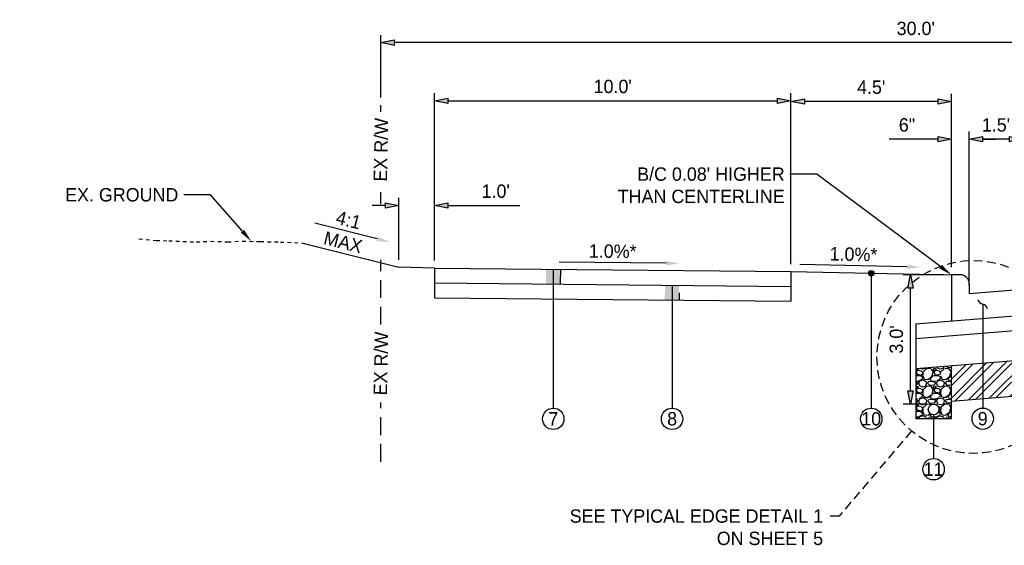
# Model space of a CAD drawing. Header units: feet. Extents: x 18895 to 19174, y 13693 to 13938.
# Tile 3 of 17: x 18953 to 18981, y 13787 to 13802. Entities that reach past the tile are written whole.
import ezdxf
from ezdxf import colors
from ezdxf.entities.mleader import LeaderData, LeaderLine
from ezdxf.math import Vec2, Vec3

# ---------------------------------------------------------------- set-up
doc = ezdxf.new("R2010")
doc.units = ezdxf.units.FT
doc.header["$MEASUREMENT"] = 0
for name, pattern in [('DASHED', [0.75, 0.5, -0.25]), ('DASHED2', [0.375, 0.25, -0.125]), ('OhDOT_USTN2', [0.10999999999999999, 0.069, -0.04099999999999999])]:
    doc.linetypes.add(name, pattern=pattern)
for name, color, linetype in [('PF_X_Ground_Line', 3, 'OhDOT_USTN2'), ('PV_P_EOP', 7, 'Continuous'), ('PV_P_Text', 7, 'Continuous'), ('PV_X_Text', 7, 'Continuous')]:
    doc.layers.add(name, color=color, linetype=linetype)
doc.styles.add('Slanted-Normal', font='font31.shx', dxfattribs={"height": 0.125})
doc.styles.get("Standard").update_dxf_attribs({"font": 'font31.shx'})
doc.dimstyles.new('Dec-1  Slanted', dxfattribs={"dimtxt": 0.125, "dimasz": 0.125, "dimexe": 0.07000000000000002, "dimexo": 0.07000000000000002, "dimgap": 0.07000000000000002, "dimtad": 1, "dimdec": 1, "dimzin": 3, "dimdsep": 46, "dimtxsty": 'Slanted-Normal', "dimblk": 'Dim1', "dimcen": 0, "dimclrd": 95, "dimclre": 95, "dimclrt": 7, "dimadec": 1, "dimazin": 3, "dimtfac": 1, "dimtdec": 1, "dimtix": 1, "dimtofl": 0, "dimtmove": 1, "dimatfit": 3, "dimldrblk": 'Dim1', "dimfxl": 1, "dimtolj": 1, "dimtzin": 0, "dimlwd": -1, "dimlwe": -1, "dimarcsym": 0})

# ---------------------------------------------------------------- blocks, each defined once
blk = doc.blocks.new('Dim1')
h = blk.add_hatch(color=4)
h.dxf.hatch_style = 1
h.paths.add_polyline_path([(0, 0), (-1.000000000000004, -0.1999999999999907), (-1.000000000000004, 0.1999999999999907)])
at = {"color": 4}
blk.add_lwpolyline([(0, 0), (-1.000000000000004, -0.1999999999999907), (-1.000000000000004, 0.1999999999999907), (0, 0)], dxfattribs=at)
blk = doc.blocks.new('*D890')
at = {"layer": 'Defpoints', "color": 0, "transparency": 16777216}
for p in [(18979.80834841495, 13798.34920832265), (18979.80834841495, 13794.04624380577), (18981.30834841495, 13794.16624380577)]:
    blk.add_point(p, dxfattribs=at)
at = {"layer": 'PV_X_Text', "color": 95, "linetype": 'Continuous', "transparency": 16777216}
for p, q in [((18979.80834841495, 13794.25624380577), (18979.80834841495, 13798.55920832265)), ((18980.93334841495, 13798.34920832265), (18980.18334841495, 13798.34920832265)), ((18981.30834841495, 13794.37624380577), (18981.30834841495, 13798.55920832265))]:
    blk.add_line(p, q, dxfattribs=at)
at = {"layer": 'PV_X_Text', "color": 95, "transparency": 16777216, "xscale": 0.375, "yscale": 0.375, "zscale": 0.375, "rotation": 180}
blk.add_blockref('Dim1', (18979.80834841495, 13798.34920832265), dxfattribs=at)
at = {"layer": 'PV_X_Text', "color": 95, "transparency": 16777216, "xscale": 0.375, "yscale": 0.375, "zscale": 0.375}
blk.add_blockref('Dim1', (18981.30834841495, 13798.34920832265), dxfattribs=at)
at = {"layer": 'PV_X_Text', "color": 7, "transparency": 16777216, "insert": (18980.55834841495, 13798.74670832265), "char_height": 0.375, "attachment_point": 5, "style": 'Slanted-Normal'}
blk.add_mtext("\\A1;1.5'", dxfattribs=at)
blk = doc.blocks.new('*D891')
at = {"layer": 'Defpoints', "color": 0, "transparency": 16777216}
for p in [(18979.80834841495, 13798.34920832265), (18979.30834841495, 13794.54624380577), (18979.80834841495, 13794.29624380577)]:
    blk.add_point(p, dxfattribs=at)
at = {"layer": 'PV_X_Text', "color": 95, "linetype": 'Continuous', "transparency": 16777216}
for p, q in [((18978.93334841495, 13798.34920832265), (18977.56394365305, 13798.34920832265)), ((18979.30834841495, 13794.75624380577), (18979.30834841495, 13798.55920832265)), ((18979.80834841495, 13794.50624380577), (18979.80834841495, 13798.55920832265)), ((18980.18334841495, 13798.34920832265), (18980.55834841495, 13798.34920832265))]:
    blk.add_line(p, q, dxfattribs=at)
at = {"layer": 'PV_X_Text', "color": 95, "transparency": 16777216, "xscale": 0.375, "yscale": 0.375, "zscale": 0.375}
blk.add_blockref('Dim1', (18979.30834841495, 13798.34920832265), dxfattribs=at)
at = {"layer": 'PV_X_Text', "color": 95, "transparency": 16777216, "xscale": 0.375, "yscale": 0.375, "zscale": 0.375, "rotation": 180}
blk.add_blockref('Dim1', (18979.80834841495, 13798.34920832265), dxfattribs=at)
at = {"layer": 'PV_X_Text', "color": 7, "transparency": 16777216, "insert": (18978.061146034, 13798.74670832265), "char_height": 0.375, "attachment_point": 5, "style": 'Slanted-Normal'}
blk.add_mtext('\\A1;6"', dxfattribs=at)
blk = doc.blocks.new('*D881')
at = {"layer": 'Defpoints', "color": 0, "transparency": 16777216}
for p in [(18974.80834841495, 13799.40624380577), (18974.80834841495, 13794.63624380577), (18979.30834841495, 13794.54624380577)]:
    blk.add_point(p, dxfattribs=at)
at = {"layer": 'PV_X_Text', "color": 95, "linetype": 'Continuous', "transparency": 16777216}
for p, q in [((18974.80834841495, 13794.84624380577), (18974.80834841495, 13799.61624380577)), ((18979.30834841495, 13794.75624380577), (18979.30834841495, 13799.61624380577)), ((18978.93334841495, 13799.40624380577), (18975.18334841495, 13799.40624380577))]:
    blk.add_line(p, q, dxfattribs=at)
at = {"layer": 'PV_X_Text', "color": 95, "transparency": 16777216, "xscale": 0.375, "yscale": 0.375, "zscale": 0.375, "rotation": 180}
blk.add_blockref('Dim1', (18974.80834841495, 13799.40624380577), dxfattribs=at)
at = {"layer": 'PV_X_Text', "color": 95, "transparency": 16777216, "xscale": 0.375, "yscale": 0.375, "zscale": 0.375}
blk.add_blockref('Dim1', (18979.30834841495, 13799.40624380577), dxfattribs=at)
at = {"layer": 'PV_X_Text', "color": 7, "transparency": 16777216, "insert": (18977.05834841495, 13799.80374380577), "char_height": 0.375, "attachment_point": 5, "style": 'Slanted-Normal'}
blk.add_mtext("\\A1;4.5'", dxfattribs=at)
blk = doc.blocks.new('*D882')
at = {"layer": 'Defpoints', "color": 0, "transparency": 16777216}
for p in [(18974.80834841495, 13799.42623980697), (18964.80834841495, 13794.73624380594), (18974.80834841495, 13794.63624380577)]:
    blk.add_point(p, dxfattribs=at)
at = {"layer": 'PV_X_Text', "color": 95, "linetype": 'Continuous', "transparency": 16777216}
for p, q in [((18964.80834841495, 13794.94624380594), (18964.80834841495, 13799.63623980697)), ((18965.18334841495, 13799.42623980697), (18974.43334841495, 13799.42623980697)), ((18974.80834841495, 13794.84624380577), (18974.80834841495, 13799.63623980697))]:
    blk.add_line(p, q, dxfattribs=at)
at = {"layer": 'PV_X_Text', "color": 95, "transparency": 16777216, "xscale": 0.375, "yscale": 0.375, "zscale": 0.375, "rotation": 180}
blk.add_blockref('Dim1', (18964.80834841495, 13799.42623980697), dxfattribs=at)
at = {"layer": 'PV_X_Text', "color": 95, "transparency": 16777216, "xscale": 0.375, "yscale": 0.375, "zscale": 0.375}
blk.add_blockref('Dim1', (18974.80834841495, 13799.42623980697), dxfattribs=at)
at = {"layer": 'PV_X_Text', "color": 7, "transparency": 16777216, "insert": (18969.80834841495, 13799.82373980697), "char_height": 0.375, "attachment_point": 5, "style": 'Slanted-Normal'}
blk.add_mtext("\\A1;10.0'", dxfattribs=at)
blk = doc.blocks.new('*D892')
at = {"layer": 'Defpoints', "color": 0, "transparency": 16777216}
for p in [(18963.30834841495, 13801.05351337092), (18963.30834841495, 13799.30432686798), (18993.30834841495, 13799.30432686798)]:
    blk.add_point(p, dxfattribs=at)
at = {"layer": 'PV_X_Text', "color": 95, "linetype": 'Continuous', "transparency": 16777216}
for p, q in [((18963.30834841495, 13799.51432686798), (18963.30834841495, 13801.26351337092)), ((18993.30834841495, 13799.51432686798), (18993.30834841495, 13801.26351337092)), ((18992.93334841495, 13801.05351337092), (18963.68334841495, 13801.05351337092))]:
    blk.add_line(p, q, dxfattribs=at)
at = {"layer": 'PV_X_Text', "color": 95, "transparency": 16777216, "xscale": 0.375, "yscale": 0.375, "zscale": 0.375, "rotation": 180}
blk.add_blockref('Dim1', (18963.30834841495, 13801.05351337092), dxfattribs=at)
at = {"layer": 'PV_X_Text', "color": 95, "transparency": 16777216, "xscale": 0.375, "yscale": 0.375, "zscale": 0.375}
blk.add_blockref('Dim1', (18993.30834841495, 13801.05351337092), dxfattribs=at)
at = {"layer": 'PV_X_Text', "color": 7, "transparency": 16777216, "insert": (18978.30834841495, 13801.45101337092), "char_height": 0.375, "attachment_point": 5, "style": 'Slanted-Normal'}
blk.add_mtext("\\A1;30.0'", dxfattribs=at)
blk = doc.blocks.new('_Integral')
at = {"color": 0, "linetype": 'ByBlock', "lineweight": -2}
for centre, start, end in [((0.44488802, -0.09133463), 101.9999999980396, 167.9999999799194), ((-0.44488802, 0.09133463), 282.0000000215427, 348.0000000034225)]:
    blk.add_arc(centre, 0.45416667, start, end, dxfattribs=at)
blk = doc.blocks.new('*D979')
at = {"layer": 'Defpoints', "color": 0, "transparency": 16777216}
for p in [(18978.16295079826, 13794.54624380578), (18979.30834841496, 13794.54624380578), (18978.80834841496, 13790.92238104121)]:
    blk.add_point(p, dxfattribs=at)
at = {"layer": 'PV_X_Text', "color": 95, "linetype": 'Continuous', "transparency": 16777216}
for p, q in [((18979.09834841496, 13794.54624380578), (18977.95295079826, 13794.54624380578)), ((18978.16295079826, 13791.29738104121), (18978.16295079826, 13794.17124380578)), ((18978.59834841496, 13790.92238104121), (18977.95295079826, 13790.92238104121))]:
    blk.add_line(p, q, dxfattribs=at)
at = {"layer": 'PV_X_Text', "color": 95, "transparency": 16777216, "xscale": 0.375, "yscale": 0.375, "zscale": 0.375}
for p, rotation in [((18978.16295079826, 13794.54624380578), 90), ((18978.16295079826, 13790.92238104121), 270)]:
    blk.add_blockref('Dim1', p, dxfattribs=dict(at, rotation=rotation))
at = {"layer": 'PV_X_Text', "color": 7, "transparency": 16777216, "insert": (18977.76545079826, 13792.73431242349), "char_height": 0.375, "attachment_point": 5, "rotation": 90, "style": 'Slanted-Normal'}
blk.add_mtext("\\A1;3.0'", dxfattribs=at)
blk = doc.blocks.new('*D999')
at = {"layer": 'Defpoints', "color": 0, "transparency": 16777216}
for p in [(18963.80854835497, 13796.49066917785), (18963.80854835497, 13794.75623980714), (18964.80834841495, 13794.73624380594)]:
    blk.add_point(p, dxfattribs=at)
at = {"layer": 'PV_X_Text', "color": 95, "linetype": 'Continuous', "transparency": 16777216}
for p, q in [((18963.80854835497, 13794.96623980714), (18963.80854835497, 13796.70066917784)), ((18964.80834841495, 13794.94624380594), (18964.80834841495, 13796.70066917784)), ((18963.43354835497, 13796.49066917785), (18963.05854835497, 13796.49066917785)), ((18965.18334841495, 13796.49066917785), (18967.20619961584, 13796.49066917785))]:
    blk.add_line(p, q, dxfattribs=at)
at = {"layer": 'PV_X_Text', "color": 95, "transparency": 16777216, "xscale": 0.375, "yscale": 0.375, "zscale": 0.375}
blk.add_blockref('Dim1', (18963.80854835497, 13796.49066917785), dxfattribs=at)
at = {"layer": 'PV_X_Text', "color": 95, "transparency": 16777216, "xscale": 0.375, "yscale": 0.375, "zscale": 0.375, "rotation": 180}
blk.add_blockref('Dim1', (18964.80834841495, 13796.49066917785), dxfattribs=at)
at = {"layer": 'PV_X_Text', "color": 7, "transparency": 16777216, "insert": (18966.52744961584, 13796.88816917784), "char_height": 0.375, "attachment_point": 5, "style": 'Slanted-Normal'}
blk.add_mtext("\\A1;1.0'", dxfattribs=at)

msp = doc.modelspace()

# ---------------------------------------------------------------- hatches: boundary and pattern name
at = {"layer": 'PV_P_EOP'}
h = msp.add_hatch(color=256, dxfattribs=at)
h.dxf.hatch_style = 1
h.paths.add_polyline_path([(18968.34125387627, 13794.70091475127), (18967.94125387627, 13794.70491475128), (18967.93829877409, 13794.28827347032), (18968.33829877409, 13794.28427347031)])
h = msp.add_hatch(color=256, dxfattribs=at)
h.dxf.hatch_style = 1
edge = h.paths.add_edge_path()
edge.add_arc((18977.05834841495, 13794.59124380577), 0.0750000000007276, 0, 360)
h = msp.add_hatch(color=256, dxfattribs=at)
h.dxf.hatch_style = 1
h.paths.add_polyline_path([(18971.67136546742, 13794.25094280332), (18971.27136546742, 13794.25494280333), (18971.26928207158, 13793.83829280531), (18971.66928207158, 13793.8342928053)])
at = {"layer": 'PV_X_Text', "transparency": 33554597}
h = msp.add_hatch(dxfattribs=at)
h.set_pattern_fill('ANSI32', color=256)
h.set_pattern_definition([(45, (0, 0), (-0.2651650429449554, 0.2651650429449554), []), (45, (0.176776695, 0), (-0.2651650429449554, 0.2651650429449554), [])])
h.paths.add_polyline_path([(18979.30834841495, 13792.00125848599), (18981.30834841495, 13792.16751417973), (18993.30834841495, 13792.40751417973), (19010.80834841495, 13792.05779605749), (19012.80834841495, 13791.89779605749), (19012.80834841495, 13790.89460116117), (19010.758441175, 13791.05859374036), (18993.30835646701, 13791.40731436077), (18981.35930025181, 13791.16833323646), (18979.30834841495, 13790.99998038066)])
at = {"layer": 'PV_X_Text', "transparency": 33554585}
h = msp.add_hatch(dxfattribs=at)
h.set_pattern_fill('GRAVEL', color=256, scale=0.5)
h.set_pattern_definition([(228.012787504, (0.36, 0.5), (-4.000000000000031, -4.500000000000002), [0.067268, -6.659544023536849]), (184.969740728, (0.315, 0.45), (5.999999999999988, 0.5000000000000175), [0.115434, -11.427962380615]), (132.510447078, (0.2, 0.44), (5.000000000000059, -5.499999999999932), [0.08139400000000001, -8.05801629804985]), (267.273689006, (0.005, 0.315), (0.5000000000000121, 10.00000000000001), [0.105119, -10.4067790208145]), (292.833654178, (0, 0.21), (-2.499999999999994, 6.000000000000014), [0.1030775, -10.20468656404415]), (357.273689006, (0.04, 0.115), (-10.00000000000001, 0.5000000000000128), [0.105119, -10.4067790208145]), (37.6942404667, (0.145, 0.11), (-6.499999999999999, -4.999999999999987), [0.1390145, -13.762424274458]), (72.2553283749, (0.255, 0.195), (3.500000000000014, 11), [0.131244, -12.9931607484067]), (121.429565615, (0.295, 0.32), (-4.00000000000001, 6.499999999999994), [0.105475, -10.4420365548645]), (175.236358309, (0.24, 0.41), (5.499999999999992, -0.500000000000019), [0.120416, -5.90038128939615]), (222.397437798, (0.12, 0.42), (-5.999999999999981, -5.499999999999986), [0.155724, -15.41668750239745]), (138.814074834, (0.5, 0.31), (-3.500000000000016, 3), [0.05315049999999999, -5.261922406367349]), (171.46923439, (0.46, 0.345), (6.499999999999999, -0.9999999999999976), [0.1011185, -10.0107557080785]), (225, (0.36, 0.36), (-5.551115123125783e-17, -0.4999999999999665), [0.0707105, -0.63639628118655]), (203.198590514, (0.325, 0.42), (2.499999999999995, 0.9999999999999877), [0.038079, -3.76980755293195]), (291.801409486, (0.29, 0.405), (-0.499999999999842, 1.500000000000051), [0.0538515, -2.63873090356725]), (30.96375653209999, (0.31, 0.355), (1.500000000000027, 0.9999999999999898), [0.0874645, -2.82801144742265]), (161.565051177, (0.385, 0.4), (1.000000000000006, -0.4999999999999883), [0.0632455, -1.5178933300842]), (16.389540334, (0, 0.405), (4.999999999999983, 1.500000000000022), [0.0886, -8.7714225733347]), (70.3461759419, (0.085, 0.43), (-2.00000000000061, -5.500000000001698), [0.0743305, -7.3587038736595]), (293.198590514, (0.385, 0.5), (-0.9999999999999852, 2.499999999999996), [0.0761575, -3.73172905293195]), (343.610459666, (0.415, 0.43), (-4.999999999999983, 1.500000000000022), [0.08859999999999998, -8.771422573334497]), (339.44395478, (0, 0.095), (-2.500000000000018, 1.000000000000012), [0.08543999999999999, -4.186561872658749]), (294.775140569, (0.08, 0.065), (-2.500000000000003, 5.500000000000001), [0.071589, -7.087321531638]), (66.8014094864, (0.39, 0), (0.9999999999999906, 2.499999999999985), [0.0761575, -3.73172905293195]), (17.3540246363, (0.42, 0.07), (-6.499999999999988, -1.999999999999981), [0.0838155, -8.29771180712]), (69.44395478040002, (0.145, 0), (-1.000000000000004, -2.499999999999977), [0.04271999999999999, -4.229281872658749]), (101.309932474, (0.36, 0), (-0.4999999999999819, 2.000000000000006), [0.025495, -2.5240147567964]), (165.963756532, (0.355, 0.025), (1.499999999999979, -0.5000000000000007), [0.1030775, -1.95847531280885]), (186.009005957, (0.255, 0.05), (5.000000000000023, 0.4999999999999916), [0.095525, -9.456961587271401]), (303.690067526, (0.31, 0.31), (-0.4999999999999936, 0.9999999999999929), [0.07211099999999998, -1.730664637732]), (353.157226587, (0.35, 0.25), (8.500000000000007, -1.000000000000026), [0.125897, -12.46378131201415]), (60.9453959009, (0.475, 0.235), (-1.999999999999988, -3.499999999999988), [0.051478, -5.0963370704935]), (90, (0.5, 0.28), (-0.4999999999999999, 0.5), [0.03, -0.47]), (120.256437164, (0.245, 0.065), (2.000000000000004, -3.500000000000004), [0.069462, -6.876759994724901]), (48.01278750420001, (0.21, 0.125), (4, 4.499999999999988), [0.134536, -6.592276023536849]), (0, (0.3, 0.225), (0.5, 0.5), [0.13, -0.37]), (325.3048464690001, (0.43, 0.225), (5.000000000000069, -3.499999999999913), [0.07905699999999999, -7.826637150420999]), (254.054604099, (0.495, 0.18), (-0.5000000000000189, -2.000000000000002), [0.072801, -3.56725394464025]), (207.645975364, (0.475, 0.11), (-9.499999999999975, -5.000000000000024), [0.1185325, -11.7347370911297]), (175.42607874, (0.37, 0.055), (-6.499999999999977, 0.5000000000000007), [0.1253995, -12.41453670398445])])
edge = h.paths.add_edge_path()
edge.add_arc((18978.80834841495, 13790.7723810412), 0.1500000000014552, 0, 360)
h.paths.add_polyline_path([(18979.30834841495, 13792.00125848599), (18978.30834841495, 13791.92125848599), (18978.30834841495, 13790.52259717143), (18979.30834841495, 13790.52259717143)])

# ---------------------------------------------------------------- linework, layer by layer
at = {"layer": 'PF_X_Ground_Line'}
msp.add_lwpolyline([(18956.5216465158, 13795.55301807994), (18957.00507853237, 13795.51211771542), (18957.35527753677, 13795.50151294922), (18957.75323117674, 13795.48030351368), (18958.12465443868, 13795.46969874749), (18958.53322009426, 13795.48560589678), (18959.01169204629, 13795.46964031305), (18959.42025770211, 13795.49084974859), (18959.92433217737, 13795.48024507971), (18960.48677330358, 13795.46433802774), (18960.87942082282, 13795.45373326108), (18961.08035851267, 13795.43828726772)], dxfattribs=at)
at = {"layer": 'PV_P_EOP', "linetype": 'DASHED'}
for points in [[(18963.30834841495, 13799.11582899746), (18963.30834841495, 13799.30432686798)], [(18963.30834841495, 13796.53963119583), (18963.30834841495, 13796.86133643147)], [(18963.30834841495, 13793.14948798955), (18963.30834841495, 13794.97008894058)], [(18963.30834841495, 13789.30432686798), (18963.30834841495, 13790.97165044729)]]:
    msp.add_lwpolyline(points, dxfattribs=at)
at = {"layer": 'PV_P_EOP'}
for points in [[(18968.34125387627, 13794.70091475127), (18968.33829877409, 13794.28427347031)], [(18971.47434841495, 13794.25291297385), (18971.47434841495, 13793.90290214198)], [(18971.66928207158, 13794.04260322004), (18971.66928207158, 13793.8342928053)]]:
    msp.add_lwpolyline(points, dxfattribs=at)
msp.add_circle((18977.05834841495, 13794.59124380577), 0.075, dxfattribs=at)
at = {"layer": 'PV_P_Text'}
for points in [[(18961.08035851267, 13795.43828726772), (18963.80854835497, 13794.75623980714)], [(18964.80834841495, 13794.73624380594), (18964.80834841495, 13793.90290214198)], [(18964.80834841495, 13794.73624380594), (18974.80834841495, 13794.63624380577)], [(18974.80834841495, 13794.63624380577), (18974.80834841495, 13793.80290214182)], [(18974.80834841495, 13794.63624380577), (18979.30834841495, 13794.54624380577)], [(18979.30834841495, 13794.54624380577), (18979.30834841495, 13793.25384763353)], [(18979.55834841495, 13794.54624380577), (18979.30834841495, 13794.54624380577)], [(18964.80834841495, 13794.31957297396), (18974.80834841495, 13794.21957297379)], [(18979.80834841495, 13794.29624380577), (18979.80834841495, 13794.02535728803)], [(18964.80834841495, 13793.90290214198), (18974.80834841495, 13793.80290214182)], [(18979.80834841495, 13794.02535728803), (18981.30834841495, 13794.14535728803)], [(18978.30834841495, 13793.17384763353), (18981.30834841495, 13793.41384763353)], [(18978.30834841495, 13793.17384763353), (18978.30834841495, 13790.52259717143), (18979.30834841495, 13790.52259717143), (18979.30834841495, 13792.00125848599)], [(18978.30834841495, 13792.75742143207), (18981.30834841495, 13793.00101082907)], [(18978.30834841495, 13791.92125848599), (18981.30834841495, 13792.16751417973)], [(18979.30834841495, 13790.99998038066), (18981.3593002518, 13791.16833323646)]]:
    msp.add_lwpolyline(points, dxfattribs=at)
msp.add_circle((18978.80834841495, 13790.7723810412), 0.15, dxfattribs=at)
msp.add_arc((18979.55834841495, 13794.29624380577), 0.25, 0, 90, dxfattribs=at)
at = {"layer": 'PV_X_Text', "linetype": 'ByBlock', "lineweight": -2}
for points in [[(18963.19904190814, 13795.55362462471), (18961.45302509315, 13795.99012882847)], [(18971.30880244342, 13794.87123926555), (18968.30789438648, 13794.90124834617)], [(18978.05857744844, 13794.7712392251), (18975.05811938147, 13794.83124838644)]]:
    msp.add_lwpolyline(points, dxfattribs=at)
at = {"layer": 'PV_X_Text'}
for points in [[(18964.80834841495, 13794.73624380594), (18963.80854835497, 13794.75623980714)], [(18968.14134841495, 13794.68624380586), (18968.14134841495, 13790.80899793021)], [(18977.05834841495, 13794.59124380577), (18977.05834841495, 13790.80899793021)], [(18971.47434841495, 13794.25291297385), (18971.47434841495, 13790.80899793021)], [(18978.80834841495, 13790.6223810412), (18978.80834841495, 13789.39786852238)]]:
    msp.add_lwpolyline(points, dxfattribs=at)
at = {"layer": 'PV_X_Text', "linetype": 'DASHED2', "lineweight": -2}
msp.add_lwpolyline([(18978.18886961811, 13790.17041032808), (18976.15860819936, 13787.78360754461), (18975.79860819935, 13787.78360754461)], dxfattribs=at)
at = {"layer": 'PV_X_Text', "linetype": 'DASHED2'}
msp.add_circle((18979.92503784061, 13792.24440912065), 2.704764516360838, dxfattribs=at)
at = {"layer": 'PV_X_Text'}
for centre in [(18968.14134841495, 13790.50899793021), (18971.47434841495, 13790.50899793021), (18977.05834841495, 13790.50899793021), (18980.18591762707, 13790.51166414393), (18978.80834841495, 13789.09786852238)]:
    msp.add_circle(centre, 0.3, dxfattribs=at)
for points in [[(18963.21420038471, 13795.61425853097), (18963.5628453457, 13795.46267376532), (18963.18388343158, 13795.49299071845)], [(18971.30942741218, 13794.93373614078), (18971.68378369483, 13794.86748945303), (18971.30817747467, 13794.80874239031)], [(18978.05982719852, 13794.83372672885), (18978.43350247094, 13794.76374072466), (18978.05732769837, 13794.70875172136)]]:
    msp.add_solid(points, dxfattribs=at)

# ---------------------------------------------------------------- texts
at = {"layer": 'PV_X_Text', "char_height": 0.375, "width": 2.183765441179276, "attachment_point": 5, "style": 'Slanted-Normal'}
for s, insert, rotation in [('EX R/W', (18963.30834841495, 13798.0517542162), 88.8542371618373), ('4:1', (18962.40046932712, 13796.08280137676), 345.9637565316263), ('MAX', (18962.24539468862, 13795.46250282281), 345.9637565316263), ('1.0%*', (18969.80834841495, 13795.20595434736), 359.4270613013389), ('1.0%*', (18976.56154472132, 13795.12093836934), 358.8542371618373), ('EX R/W', (18963.30834841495, 13792.06004821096), 88.8542371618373)]:
    msp.add_mtext(s, dxfattribs=dict(at, insert=insert, rotation=rotation))
at = {"layer": 'PV_X_Text', "char_height": 0.375, "attachment_point": 5, "style": 'Slanted-Normal'}
for s, insert in [('7', (18968.14134841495, 13790.50899793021)), ('8', (18971.47434841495, 13790.50899793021)), ('10', (18977.05834841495, 13790.50899793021)), ('9', (18980.18591762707, 13790.51166414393)), ('11', (18978.80834841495, 13789.09786852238))]:
    msp.add_mtext_dynamic_manual_height_columns(s, width=2.462342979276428, gutter_width=0.625, heights=[0], dxfattribs=dict(at, insert=insert))
at = {"layer": 'PV_X_Text', "insert": (18975.70860819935, 13787.97110754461), "char_height": 0.375, "attachment_point": 3}
msp.add_mtext('SEE TYPICAL EDGE DETAIL 1\\PON SHEET 5', dxfattribs=at)

# ---------------------------------------------------------------- dimensions: what is measured, and where the dimension line sits
at = {"layer": 'PV_X_Text'}
for base, p1, p2, text, picture, middle in [((18963.30834841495, 13801.05351337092), (18993.30834841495, 13799.30432686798), (18963.30834841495, 13799.30432686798), "30.0'", '*D892', (18978.30834841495, 13801.45101337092)), ((18974.80834841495, 13799.42623980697), (18964.80834841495, 13794.73624380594), (18974.80834841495, 13794.63624380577), "10.0'", '*D882', (18969.80834841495, 13799.82373980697)), ((18974.80834841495, 13799.40624380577), (18979.30834841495, 13794.54624380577), (18974.80834841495, 13794.63624380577), "4.5'", '*D881', (18977.05834841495, 13799.80374380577)), ((18979.80834841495, 13798.34920832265), (18981.30834841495, 13794.16624380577), (18979.80834841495, 13794.04624380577), "1.5'", '*D890', (18980.55834841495, 13798.74670832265))]:
    dim = msp.add_linear_dim(base=base, p1=p1, p2=p2, text=text, dimstyle='Dec-1  Slanted', override={"dimpost": "'"}, dxfattribs=at)
    dim.commit()
    dim.dimension.update_dxf_attribs({"geometry": picture, "text_midpoint": middle})
for base, p1, p2, text, picture, middle in [((18979.80834841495, 13798.34920832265), (18979.30834841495, 13794.54624380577), (18979.80834841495, 13794.29624380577), '6"', '*D891', (18978.061146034, 13798.34920832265)), ((18963.80854835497, 13796.49066917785), (18964.80834841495, 13794.73624380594), (18963.80854835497, 13794.75623980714), "1.0'", '*D999', (18966.52744961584, 13796.49066917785))]:
    dim = msp.add_linear_dim(base=base, p1=p1, p2=p2, text=text, dimstyle='Dec-1  Slanted', override={"dimpost": "'"}, dxfattribs=at)
    dim.commit()
    dim.dimension.update_dxf_attribs({"geometry": picture, "text_midpoint": middle, "dimtype": 160})
dim = msp.add_linear_dim(base=(18978.16295079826, 13794.54624380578), p1=(18978.80834841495, 13790.9223810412), p2=(18979.30834841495, 13794.54624380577), angle=90, text="3.0'", dimstyle='Dec-1  Slanted', override={"dimpost": "'"}, dxfattribs=at)
dim.commit()
dim.dimension.update_dxf_attribs({"geometry": '*D979', "text_midpoint": (18978.16295079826, 13792.73431242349), "dimtype": 160})

# ---------------------------------------------------------------- leaders
ml = msp.add_multileader_mtext('Standard', dxfattribs=at)
ml.set_content("B/C 0.08' HIGHER \\PTHAN CENTERLINE", color=256, style='Slanted-Normal')
ml.set_leader_properties()
ml.build(insert=Vec2(0, 0))
ml.multileader.update_dxf_attribs({"dogleg_length": 0.25, "arrow_head_size": 0.375, "scale": 3})
ctx = ml.context
ctx.base_point, ctx.scale, ctx.char_height, ctx.arrow_head_size, ctx.landing_gap_size, ctx.plane_origin = Vec3(18969.62659076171, 13797.36942024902), 3, 0.375, 0.375, 0.15, Vec3(18979.36445147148, 13794.51995973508)
ctx.text_align_type = 2
notes = []
notes.append((ctx, [(1, (1, 1, 0), (18975.53075742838, 13797.36942024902), (-1, 0), 0.75, [(0, [(18979.30834841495, 13794.54622374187)], 0, [])])]))
ctx.mtext.insert, ctx.mtext.width, ctx.mtext.alignment, ctx.mtext.flow_direction = Vec3(18974.63075742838, 13797.55692024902), 7.151705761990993, 3, 5
at = {"layer": 'PV_X_Text', "linetype": 'DASHED2'}
ml = msp.add_multileader_mtext('Standard', dxfattribs=at)
ml.set_content('EX. GROUND', color=256, style='Slanted-Normal')
ml.set_leader_properties()
ml.build(insert=Vec2(0, 0))
ml.multileader.update_dxf_attribs({"dogleg_length": 0.25, "arrow_head_size": 0.375, "scale": 3})
ctx = ml.context
ctx.base_point, ctx.scale, ctx.char_height, ctx.arrow_head_size, ctx.landing_gap_size, ctx.plane_origin = Vec3(18954.23497390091, 13796.78952938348), 3, 0.375, 0.375, 0.15, Vec3(18959.67229493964, 13795.48554741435)
ctx.text_align_type = 2
notes.append((ctx, [(0, (1, 1, 0), (18958.52604532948, 13796.78952938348), (-1, 0), 0.75, [(0, [(18959.67229493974, 13795.48554741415)], 0, [])])]))
ctx.mtext.insert, ctx.mtext.alignment, ctx.mtext.flow_direction = Vec3(18957.62604532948, 13796.97702938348), 3, 5
at = {"layer": 'PV_X_Text'}
ml = msp.add_multileader_mtext('Standard', dxfattribs=at)
ml.set_content('', color=256)
ml.set_leader_properties()
ml.set_arrow_properties(name='INTEGRAL')
ml.build(insert=Vec2(0, 0))
ml.multileader.update_dxf_attribs({"dogleg_length": 0, "arrow_head_size": 0.375})
ctx = ml.context
ctx.base_point, ctx.char_height, ctx.arrow_head_size, ctx.landing_gap_size, ctx.plane_origin = Vec3(18980.18591762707, 13790.81121774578), 0.18, 0.375, 0, Vec3(18980.18591762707, 13793.72009019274)
notes.append((ctx, [(0, (1, 1, 0), (18980.18591762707, 13790.81121774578), (1, 0), 0, [(0, [(18980.18591762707, 13793.72009019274)], 0, [])])]))
ctx.mtext.insert, ctx.mtext.flow_direction = Vec3(18980.18591762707, 13790.90121774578), 5
for ctx, leaders in notes:
    for number, flags, end, landing, length, lines in leaders:
        leader = LeaderData()
        leader.index, (leader.has_last_leader_line, leader.has_dogleg_vector, leader.attachment_direction) = number, flags
        leader.last_leader_point, leader.dogleg_vector, leader.dogleg_length = Vec3(end), Vec3(landing), length
        for number, points, colour, breaks in lines:
            line = LeaderLine()
            line.index, line.vertices, line.color, line.breaks = number, Vec3.list(points), colors.encode_raw_color(colour), breaks
            leader.lines.append(line)
        ctx.leaders.append(leader)

doc.saveas('drawing.dxf')
